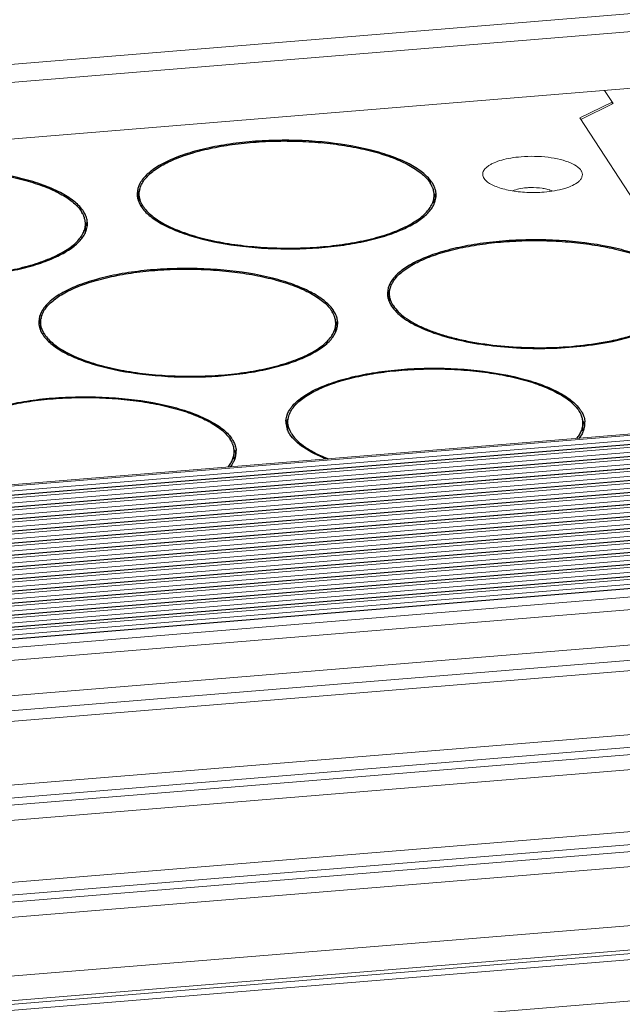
# Model space of a CAD drawing. Header units: millimetres. Extents: x 24895 to 26296, y -11704 to -10713.
# Tile 21 of 47: x 25956 to 25983, y -11367 to -11323. Entities that reach past the tile are written whole.
import ezdxf

# ---------------------------------------------------------------- set-up
doc = ezdxf.new("R2010")
doc.units = ezdxf.units.MM
doc.header["$LTSCALE"] = 50
doc.layers.get('0').update_dxf_attribs({"lineweight": 18})
doc.layers.add('02___PRT_ALL_AXES', color=7, linetype='Continuous')

msp = doc.modelspace()

# ---------------------------------------------------------------- linework, layer by layer
at = {"color": 7, "linetype": 'Continuous'}
for p, q in [((26186.991, -11305.824), (25774.426, -11339.645)), ((26187.491, -11306.59), (25774.926, -11340.411)), ((26180.962, -11309.673), (25782.941, -11342.302)), ((26201.594, -11323.471), (25789.028, -11357.292)), ((25789.066, -11357.35), (26201.631, -11323.529)), ((25789.118, -11357.569), (26201.684, -11323.748)), ((26201.889, -11323.925), (25789.324, -11357.745)), ((25789.399, -11357.861), (26201.964, -11324.04)), ((26201.868, -11323.908), (25789.422, -11357.719)), ((25789.452, -11358.08), (26202.017, -11324.259)), ((26202.223, -11324.435), (25789.657, -11358.256)), ((26202.201, -11324.419), (25789.755, -11358.23)), ((25789.732, -11358.371), (26202.298, -11324.55)), ((25789.785, -11358.591), (26202.35, -11324.77)), ((26202.556, -11324.946), (25789.991, -11358.767)), ((26202.534, -11324.929), (25790.088, -11358.741)), ((25790.066, -11358.882), (26202.631, -11325.061)), ((25790.118, -11359.101), (26202.683, -11325.281)), ((26202.889, -11325.457), (25790.324, -11359.278)), ((25790.399, -11359.393), (26202.964, -11325.572)), ((26202.867, -11325.44), (25790.422, -11359.251)), ((25790.529, -11359.606), (26203.016, -11325.791)), ((26203.222, -11325.967), (25790.657, -11359.788)), ((25790.732, -11359.903), (26203.297, -11326.082)), ((26203.2, -11325.951), (25790.755, -11359.762)), ((25790.862, -11360.116), (26203.35, -11326.302)), ((25982.26, -11325.962), (25982.642, -11326.547)), ((26203.555, -11326.478), (25790.99, -11360.299)), ((25791.065, -11360.414), (26203.63, -11326.593)), ((26203.534, -11326.462), (25791.088, -11360.273)), ((25982.596, -11326.478), (25981.145, -11327.193)), ((25981.19, -11327.263), (25982.642, -11326.547)), ((25982.596, -11326.57), (25982.596, -11326.478)), ((25791.196, -11360.627), (26203.683, -11326.813)), ((26203.889, -11326.989), (25791.323, -11360.81)), ((25791.398, -11360.925), (26203.964, -11327.104)), ((26203.867, -11326.972), (25791.421, -11360.783)), ((25981.145, -11327.193), (25984.065, -11331.669)), ((25791.529, -11361.138), (26204.016, -11327.323)), ((26204.222, -11327.499), (25791.657, -11361.32)), ((25791.732, -11361.435), (26204.297, -11327.614)), ((26204.2, -11327.483), (25791.755, -11361.294)), ((25791.862, -11361.649), (26204.349, -11327.834)), ((26204.555, -11328.01), (25791.99, -11361.831)), ((26204.533, -11327.994), (25792.088, -11361.805)), ((25792.065, -11361.946), (26204.63, -11328.125)), ((25792.195, -11362.159), (26204.683, -11328.345)), ((26204.888, -11328.521), (25792.323, -11362.342)), ((26204.866, -11328.504), (25792.421, -11362.315)), ((25792.398, -11362.457), (26204.963, -11328.636)), ((25792.529, -11362.67), (26205.016, -11328.855)), ((26205.221, -11329.031), (25792.656, -11362.852)), ((25792.731, -11362.967), (26205.297, -11329.147)), ((26205.2, -11329.015), (25792.754, -11362.826)), ((25792.862, -11363.181), (26205.349, -11329.366)), ((26205.555, -11329.542), (25792.989, -11363.363)), ((25793.065, -11363.478), (26205.63, -11329.657)), ((26205.533, -11329.526), (25793.087, -11363.337)), ((25793.195, -11363.691), (26205.682, -11329.877)), ((26205.866, -11330.036), (25793.301, -11363.857)), ((26205.888, -11330.053), (25793.323, -11363.874)), ((25793.55, -11364.222), (26206.115, -11330.401)), ((25793.908, -11364.771), (26206.25, -11330.968)), ((25794.888, -11366.272), (26206.392, -11332.538)), ((25795.306, -11366.914), (26206.307, -11333.221)), ((25795.599, -11367.363), (26204.899, -11333.81)), ((26206.67, -11336.524), (25797.124, -11370.098)), ((26206.805, -11337.091), (25797.294, -11370.662)), ((26206.833, -11337.405), (25797.38, -11370.971)), ((26206.748, -11338.088), (25797.537, -11371.634)), ((25797.984, -11374.377), (26207.061, -11340.842)), ((25798.052, -11374.949), (26207.196, -11341.409)), ((26207.224, -11341.723), (25798.078, -11375.263)), ((26207.139, -11342.405), (25798.139, -11375.934)), ((25798.375, -11378.553), (26207.364, -11345.025)), ((25798.472, -11379.641), (26207.521, -11346.109)), ((26207.509, -11346.274), (25798.487, -11379.805)), ((26207.417, -11346.55), (25798.511, -11380.071)), ((25798.676, -11381.905), (26207.153, -11348.419))]:
    msp.add_line(p, q, dxfattribs=at)
for points, knots in [([(25976.976, -11330.03), (25976.921, -11329.982), (25976.849, -11329.902), (25976.803, -11329.776), (25976.796, -11329.651), (25976.869, -11329.488), (25977.014, -11329.362), (25977.167, -11329.268), (25977.367, -11329.17), (25977.667, -11329.068), (25978.073, -11328.98), (25978.364, -11328.945), (25978.516, -11328.932)], [0, 0, 0, 0, 0.092168, 0.131283, 0.168472, 0.247355, 0.347146, 0.407402, 0.474674, 0.629027, 0.806355, 1, 1, 1, 1]), ([(25978.516, -11328.932), (25978.92, -11328.899), (25979.517, -11328.909), (25980.259, -11329.04), (25980.712, -11329.183), (25981.013, -11329.343), (25981.173, -11329.495), (25981.244, -11329.606), (25981.272, -11329.724), (25981.252, -11329.843), (25981.187, -11329.955), (25981.123, -11330.02), (25981.086, -11330.051)], [0, 0, 0, 0, 0.356257, 0.520483, 0.661473, 0.772491, 0.816532, 0.854084, 0.887576, 0.920699, 0.957272, 1, 1, 1, 1]), ([(25979.549, -11330.516), (25979.29, -11330.537), (25978.778, -11330.545), (25978.055, -11330.466), (25977.514, -11330.327), (25977.169, -11330.169), (25977.032, -11330.078), (25976.976, -11330.03)], [0, 0, 0, 0, 0.292169, 0.57402, 0.816701, 0.916501, 1, 1, 1, 1]), ([(25981.086, -11330.051), (25981.008, -11330.117), (25980.809, -11330.235), (25980.299, -11330.421), (25979.86, -11330.49), (25979.549, -11330.516)], [0, 0, 0, 0, 0.188145, 0.422768, 1, 1, 1, 1]), ([(25978.145, -11330.457), (25978.234, -11330.419), (25978.438, -11330.36), (25978.647, -11330.331), (25978.761, -11330.321)], [0, 0, 0, 0, 0.458924, 1, 1, 1, 1]), ([(25978.761, -11330.321), (25978.82, -11330.317), (25979.057, -11330.305), (25979.295, -11330.318), (25979.47, -11330.346)], [0, 0, 0, 0, 0.251244, 1, 1, 1, 1]), ([(25979.47, -11330.346), (25979.498, -11330.35), (25979.601, -11330.368), (25979.704, -11330.392), (25979.777, -11330.416)], [0, 0, 0, 0, 0.264347, 1, 1, 1, 1]), ([(25979.777, -11330.416), (25979.789, -11330.419), (25979.833, -11330.434), (25979.876, -11330.45), (25979.908, -11330.464)], [0, 0, 0, 0, 0.261505, 1, 1, 1, 1])]:
    msp.add_open_spline(points, degree=3, knots=knots, dxfattribs=at)
at = {"layer": '02___PRT_ALL_AXES', "color": 7, "linetype": 'Continuous'}
for p, q in [((25961.41, -11330.928), (25961.412, -11330.593)), ((25974.622, -11330.996), (25974.624, -11330.661)), ((25959.002, -11332.277), (25959.004, -11331.941)), ((25972.623, -11335.389), (25972.624, -11335.054)), ((25957.003, -11336.67), (25957.004, -11336.334)), ((25970.214, -11336.738), (25970.216, -11336.402)), ((25968.075, -11341.142), (25968.076, -11340.807)), ((25981.286, -11341.21), (25981.288, -11340.875)), ((25965.666, -11342.491), (25965.668, -11342.155))]:
    msp.add_line(p, q, dxfattribs=at)
for centre, radius, start, end in [((25973.367, -11330.805), 1.287, 28.6776, 33.1871), ((25973.333, -11330.875), 1.432, 33.1334, 35.1147), ((25962.205, -11330.597), 0.883, 178.3207, 179.7263), ((25962.206, -11330.597), 0.884, 179.7287, 183.8061), ((25962.222, -11330.596), 0.9, 183.8206, 189.0389), ((25962.261, -11330.873), 0.941, 163.6201, 171.6151), ((25962.308, -11330.886), 0.99, 162.3529, 163.6651), ((25973.618, -11330.686), 1.01, 17.9254, 19.7633), ((25973.749, -11330.656), 0.875, 359.7076, 4.2131), ((25973.686, -11330.958), 1.031, 17.049, 20.859), ((25973.725, -11330.945), 0.989, 15.2991, 17.0329), ((25973.768, -11330.934), 0.945, 9.0628, 15.3277), ((25973.82, -11330.656), 0.894, 351.6597, 358.3023), ((25973.83, -11330.657), 0.884, 359.7287, 3.8061), ((25973.831, -11330.657), 0.883, 358.3198, 359.7263), ((25962.266, -11330.588), 0.945, 189.0628, 195.3277), ((25962.323, -11330.573), 1.004, 195.3126, 199.0309), ((25962.361, -11330.56), 1.044, 199.0182, 200.5531), ((25962.723, -11330.415), 1.351, 211.705, 213.1278), ((25973.748, -11330.992), 0.874, 356.2387, 359.7005), ((25973.7, -11330.627), 1.017, 338.6003, 343.6344), ((25973.773, -11330.649), 0.941, 343.6201, 351.6151), ((25957.747, -11332.085), 1.287, 28.6776, 33.1871), ((25957.713, -11332.156), 1.432, 33.1334, 35.1147), ((25957.997, -11331.967), 1.01, 17.9254, 19.7633), ((25958.129, -11331.937), 0.875, 359.7076, 4.2131), ((25958.066, -11332.238), 1.031, 17.049, 20.859), ((25958.105, -11332.226), 0.989, 15.2991, 17.0329), ((25958.148, -11332.214), 0.945, 9.0628, 15.3277), ((25958.2, -11331.937), 0.894, 351.6597, 358.3023), ((25958.21, -11331.937), 0.884, 359.7287, 3.8061), ((25958.211, -11331.937), 0.883, 358.3198, 359.7263), ((25958.128, -11332.272), 0.874, 356.2387, 359.7005), ((25958.08, -11331.908), 1.017, 338.6003, 343.6344), ((25958.153, -11331.929), 0.941, 343.6201, 351.6151), ((25973.417, -11335.058), 0.883, 178.3207, 179.7263), ((25973.418, -11335.058), 0.884, 179.7287, 183.8061), ((25973.434, -11335.056), 0.9, 183.8206, 189.0389), ((25973.473, -11335.334), 0.941, 163.6201, 171.6151), ((25973.52, -11335.347), 0.99, 162.3529, 163.6651), ((25973.479, -11335.049), 0.945, 189.0628, 195.3277), ((25973.535, -11335.034), 1.004, 195.3126, 199.0309), ((25973.573, -11335.021), 1.044, 199.0182, 200.5531), ((25968.96, -11336.546), 1.287, 28.6776, 33.1871), ((25968.925, -11336.617), 1.432, 33.1334, 35.1147), ((25973.935, -11334.876), 1.351, 211.705, 213.1278), ((25957.797, -11336.338), 0.883, 178.3207, 179.7263), ((25957.798, -11336.338), 0.884, 179.7287, 183.8061), ((25957.814, -11336.337), 0.9, 183.8206, 189.0389), ((25957.853, -11336.615), 0.941, 163.6201, 171.6151), ((25957.9, -11336.628), 0.99, 162.3529, 163.6651), ((25969.21, -11336.428), 1.01, 17.9254, 19.7633), ((25969.341, -11336.398), 0.875, 359.7076, 4.2131), ((25969.278, -11336.699), 1.031, 17.049, 20.859), ((25969.317, -11336.687), 0.989, 15.2991, 17.0329), ((25969.36, -11336.675), 0.945, 9.0628, 15.3277), ((25969.412, -11336.398), 0.894, 351.6597, 358.3023), ((25969.422, -11336.398), 0.884, 359.7287, 3.8061), ((25969.423, -11336.398), 0.883, 358.3198, 359.7263), ((25957.859, -11336.329), 0.945, 189.0628, 195.3277), ((25957.915, -11336.314), 1.004, 195.3126, 199.0309), ((25957.953, -11336.301), 1.044, 199.0182, 200.5531), ((25958.315, -11336.157), 1.351, 211.705, 213.1278), ((25969.22, -11336.341), 1.095, 334.7192, 338.6066), ((25969.34, -11336.733), 0.874, 356.2387, 359.7005), ((25969.292, -11336.369), 1.017, 338.6003, 343.6344), ((25969.366, -11336.39), 0.941, 343.6201, 351.6151), ((25980.032, -11341.018), 1.287, 28.6776, 33.1871), ((25979.997, -11341.089), 1.432, 33.1334, 35.1147), ((25968.869, -11340.811), 0.883, 178.3207, 179.7263), ((25968.87, -11340.811), 0.884, 179.7287, 183.8061), ((25968.886, -11340.809), 0.9, 183.8206, 189.0389), ((25968.926, -11341.087), 0.941, 163.6201, 171.6151), ((25968.972, -11341.1), 0.99, 162.3529, 163.6651), ((25980.282, -11340.9), 1.01, 17.9254, 19.7633), ((25980.413, -11340.87), 0.875, 359.7076, 4.2131), ((25980.35, -11341.171), 1.031, 17.049, 20.859), ((25980.389, -11341.159), 0.989, 15.2991, 17.0329), ((25980.494, -11340.871), 0.884, 359.7287, 3.8061), ((25980.495, -11340.871), 0.883, 358.3198, 359.7263), ((25968.931, -11340.802), 0.945, 189.0628, 195.3277), ((25968.987, -11340.787), 1.004, 195.3126, 199.0309), ((25969.026, -11340.774), 1.044, 199.0182, 200.5531), ((25980.296, -11340.815), 1.091, 335.1497, 338.6118), ((25980.364, -11340.841), 1.017, 338.6003, 343.6344), ((25980.438, -11340.863), 0.941, 343.6201, 351.6151), ((25980.432, -11341.148), 0.945, 9.0628, 15.3277), ((25980.484, -11340.87), 0.894, 351.6597, 358.3023), ((25964.412, -11342.299), 1.287, 28.6776, 33.1871), ((25964.377, -11342.37), 1.432, 33.1334, 35.1147), ((25969.387, -11340.629), 1.351, 211.705, 213.1278), ((25964.662, -11342.181), 1.01, 17.9254, 19.7633), ((25964.793, -11342.151), 0.875, 359.7076, 4.2131), ((25964.73, -11342.452), 1.031, 17.049, 20.859), ((25964.769, -11342.44), 0.989, 15.2991, 17.0329), ((25964.812, -11342.428), 0.945, 9.0628, 15.3277), ((25964.864, -11342.151), 0.894, 351.6597, 358.3023), ((25964.874, -11342.151), 0.884, 359.7287, 3.8061), ((25964.875, -11342.151), 0.883, 358.3198, 359.7263), ((25964.676, -11342.095), 1.091, 335.1086, 338.6113), ((25964.744, -11342.122), 1.017, 338.6003, 343.6344), ((25964.818, -11342.143), 0.941, 343.6201, 351.6151)]:
    msp.add_arc(centre, radius, start, end, dxfattribs=at)
for points, knots in [([(25974.504, -11330.052), (25974.394, -11329.894), (25974.081, -11329.59), (25973.472, -11329.217), (25972.693, -11328.888), (25971.402, -11328.503), (25969.555, -11328.215), (25967.619, -11328.165), (25966.056, -11328.278), (25964.951, -11328.435), (25963.944, -11328.661), (25963.065, -11328.948), (25962.341, -11329.287), (25961.792, -11329.669), (25961.427, -11330.093), (25961.327, -11330.421), (25961.322, -11330.571)], [0, 0, 0, 0, 0.039993, 0.089203, 0.147831, 0.21504, 0.368754, 0.534561, 0.616306, 0.69421, 0.766195, 0.830498, 0.885835, 0.931671, 0.968749, 1, 1, 1, 1]), ([(25961.541, -11330.126), (25961.621, -11329.981), (25961.795, -11329.776), (25962.08, -11329.542), (25962.346, -11329.365), (25962.653, -11329.197), (25963.13, -11328.979), (25963.814, -11328.742), (25964.725, -11328.518), (25965.729, -11328.352), (25966.798, -11328.25), (25967.901, -11328.214), (25969.008, -11328.246), (25970.086, -11328.344), (25971.106, -11328.505), (25972.039, -11328.726), (25972.745, -11328.96), (25973.242, -11329.176), (25973.565, -11329.342), (25973.849, -11329.518), (25974.157, -11329.752), (25974.35, -11329.954), (25974.445, -11330.1)], [0, 0, 0, 0, 0.036003, 0.05695, 0.080032, 0.10529, 0.132701, 0.193632, 0.261842, 0.335892, 0.414065, 0.494462, 0.575093, 0.653959, 0.729134, 0.798848, 0.861587, 0.889981, 0.916251, 0.940348, 0.96228, 1, 1, 1, 1]), ([(25958.884, -11331.332), (25958.774, -11331.175), (25958.461, -11330.871), (25957.851, -11330.498), (25957.073, -11330.168), (25955.782, -11329.784), (25953.935, -11329.495), (25951.999, -11329.446), (25950.436, -11329.558), (25949.331, -11329.716), (25948.324, -11329.942), (25947.445, -11330.228), (25946.721, -11330.567), (25946.172, -11330.95), (25945.807, -11331.373), (25945.707, -11331.701), (25945.702, -11331.851)], [0, 0, 0, 0, 0.039993, 0.089203, 0.147831, 0.21504, 0.368754, 0.534561, 0.616306, 0.69421, 0.766195, 0.830498, 0.885835, 0.931671, 0.968749, 1, 1, 1, 1]), ([(25945.921, -11331.407), (25946.001, -11331.261), (25946.175, -11331.057), (25946.46, -11330.822), (25946.726, -11330.645), (25947.033, -11330.477), (25947.51, -11330.259), (25948.194, -11330.022), (25949.105, -11329.798), (25950.109, -11329.633), (25951.178, -11329.531), (25952.281, -11329.495), (25953.388, -11329.526), (25954.466, -11329.624), (25955.486, -11329.786), (25956.419, -11330.006), (25957.125, -11330.241), (25957.622, -11330.456), (25957.945, -11330.623), (25958.229, -11330.799), (25958.536, -11331.032), (25958.73, -11331.235), (25958.825, -11331.381)], [0, 0, 0, 0, 0.036003, 0.05695, 0.080032, 0.10529, 0.132701, 0.193632, 0.261842, 0.335892, 0.414065, 0.494462, 0.575093, 0.653959, 0.729134, 0.798848, 0.861587, 0.889981, 0.916251, 0.940348, 0.96228, 1, 1, 1, 1]), ([(25961.432, -11330.409), (25961.438, -11330.385), (25961.463, -11330.287), (25961.504, -11330.193), (25961.541, -11330.126)], [0, 0, 0, 0, 0.242133, 1, 1, 1, 1]), ([(25974.568, -11330.345), (25974.563, -11330.332), (25974.543, -11330.278), (25974.518, -11330.225), (25974.497, -11330.187)], [0, 0, 0, 0, 0.244634, 1, 1, 1, 1]), ([(25974.653, -11330.329), (25974.645, -11330.309), (25974.612, -11330.227), (25974.569, -11330.149), (25974.532, -11330.093)], [0, 0, 0, 0, 0.241712, 1, 1, 1, 1]), ([(25961.435, -11330.417), (25961.428, -11330.431), (25961.401, -11330.486), (25961.379, -11330.543), (25961.365, -11330.586)], [0, 0, 0, 0, 0.255838, 1, 1, 1, 1]), ([(25961.412, -11330.593), (25961.412, -11330.577), (25961.414, -11330.516), (25961.423, -11330.454), (25961.432, -11330.409)], [0, 0, 0, 0, 0.248676, 1, 1, 1, 1]), ([(25961.573, -11331.125), (25961.522, -11331.043), (25961.441, -11330.871), (25961.412, -11330.683), (25961.412, -11330.593)], [0, 0, 0, 0, 0.51844, 1, 1, 1, 1]), ([(25961.591, -11331.154), (25961.64, -11331.228), (25961.758, -11331.376), (25961.978, -11331.58), (25962.246, -11331.776), (25962.562, -11331.962), (25962.921, -11332.137), (25963.475, -11332.361), (25964.26, -11332.6), (25965.293, -11332.816), (25966.414, -11332.962), (25967.587, -11333.034), (25968.775, -11333.029), (25969.937, -11332.947), (25971.038, -11332.791), (25971.895, -11332.598), (25972.52, -11332.409), (25972.939, -11332.256), (25973.318, -11332.089), (25973.654, -11331.911), (25973.943, -11331.722), (25974.185, -11331.524), (25974.377, -11331.318), (25974.517, -11331.104), (25974.603, -11330.885), (25974.624, -11330.734), (25974.624, -11330.661)], [0, 0, 0, 0, 0.018662, 0.039448, 0.06256, 0.088083, 0.116008, 0.146261, 0.213173, 0.287377, 0.366958, 0.449726, 0.533334, 0.615398, 0.693607, 0.765835, 0.799139, 0.830307, 0.859194, 0.885702, 0.909794, 0.931512, 0.951006, 0.968572, 0.984682, 1, 1, 1, 1]), ([(25974.622, -11330.592), (25974.62, -11330.574), (25974.613, -11330.501), (25974.596, -11330.428), (25974.579, -11330.376)], [0, 0, 0, 0, 0.246657, 1, 1, 1, 1]), ([(25974.712, -11330.598), (25974.711, -11330.576), (25974.701, -11330.484), (25974.677, -11330.394), (25974.653, -11330.329)], [0, 0, 0, 0, 0.245626, 1, 1, 1, 1]), ([(25961.384, -11330.926), (25961.391, -11330.946), (25961.425, -11331.028), (25961.467, -11331.105), (25961.504, -11331.161)], [0, 0, 0, 0, 0.241755, 1, 1, 1, 1]), ([(25961.504, -11331.161), (25961.602, -11331.312), (25961.885, -11331.606), (25962.443, -11331.971), (25963.16, -11332.297), (25964.362, -11332.687), (25966.104, -11332.998), (25968.317, -11333.105), (25970.181, -11332.971), (25971.577, -11332.719), (25972.492, -11332.473), (25973.278, -11332.176), (25973.912, -11331.833), (25974.38, -11331.453), (25974.589, -11331.149), (25974.647, -11330.999)], [0, 0, 0, 0, 0.038196, 0.084944, 0.140602, 0.204567, 0.351998, 0.513562, 0.672794, 0.746475, 0.813759, 0.873222, 0.923943, 0.965796, 1, 1, 1, 1]), ([(25958.948, -11331.625), (25958.943, -11331.612), (25958.923, -11331.558), (25958.898, -11331.506), (25958.877, -11331.467)], [0, 0, 0, 0, 0.244634, 1, 1, 1, 1]), ([(25959.033, -11331.609), (25959.025, -11331.589), (25958.992, -11331.507), (25958.949, -11331.43), (25958.912, -11331.373)], [0, 0, 0, 0, 0.241712, 1, 1, 1, 1]), ([(25959.092, -11331.879), (25959.09, -11331.856), (25959.081, -11331.765), (25959.057, -11331.675), (25959.033, -11331.609)], [0, 0, 0, 0, 0.245626, 1, 1, 1, 1]), ([(25945.971, -11332.434), (25946.02, -11332.509), (25946.138, -11332.657), (25946.358, -11332.861), (25946.626, -11333.056), (25946.942, -11333.242), (25947.301, -11333.417), (25947.855, -11333.642), (25948.64, -11333.881), (25949.673, -11334.097), (25950.794, -11334.243), (25951.967, -11334.314), (25953.155, -11334.309), (25954.317, -11334.227), (25955.418, -11334.071), (25956.275, -11333.879), (25956.9, -11333.689), (25957.319, -11333.536), (25957.698, -11333.37), (25958.034, -11333.192), (25958.323, -11333.003), (25958.565, -11332.805), (25958.757, -11332.598), (25958.897, -11332.385), (25958.983, -11332.165), (25959.004, -11332.015), (25959.004, -11331.941)], [0, 0, 0, 0, 0.018662, 0.039448, 0.06256, 0.088083, 0.116008, 0.146261, 0.213173, 0.287377, 0.366958, 0.449726, 0.533334, 0.615398, 0.693607, 0.765835, 0.799139, 0.830307, 0.859194, 0.885702, 0.909794, 0.931512, 0.951006, 0.968572, 0.984682, 1, 1, 1, 1]), ([(25959.002, -11331.873), (25959, -11331.855), (25958.993, -11331.781), (25958.976, -11331.709), (25958.959, -11331.656)], [0, 0, 0, 0, 0.246657, 1, 1, 1, 1]), ([(25945.884, -11332.441), (25945.982, -11332.592), (25946.265, -11332.886), (25946.823, -11333.252), (25947.54, -11333.578), (25948.742, -11333.967), (25950.484, -11334.278), (25952.697, -11334.386), (25954.561, -11334.252), (25955.957, -11333.999), (25956.872, -11333.754), (25957.658, -11333.456), (25958.292, -11333.113), (25958.76, -11332.734), (25958.969, -11332.43), (25959.027, -11332.279)], [0, 0, 0, 0, 0.038196, 0.084944, 0.140602, 0.204567, 0.351998, 0.513562, 0.672794, 0.746475, 0.813759, 0.873222, 0.923943, 0.965796, 1, 1, 1, 1]), ([(25985.717, -11334.513), (25985.606, -11334.355), (25985.293, -11334.051), (25984.684, -11333.678), (25983.906, -11333.348), (25982.614, -11332.964), (25980.767, -11332.676), (25978.831, -11332.626), (25977.268, -11332.739), (25976.163, -11332.896), (25975.156, -11333.122), (25974.277, -11333.409), (25973.554, -11333.747), (25973.004, -11334.13), (25972.64, -11334.554), (25972.539, -11334.882), (25972.535, -11335.032)], [0, 0, 0, 0, 0.039993, 0.089203, 0.147831, 0.21504, 0.368754, 0.534561, 0.616306, 0.69421, 0.766195, 0.830498, 0.885835, 0.931671, 0.968749, 1, 1, 1, 1]), ([(25972.753, -11334.587), (25972.833, -11334.442), (25973.007, -11334.237), (25973.292, -11334.003), (25973.559, -11333.826), (25973.865, -11333.658), (25974.342, -11333.44), (25975.026, -11333.202), (25975.937, -11332.979), (25976.941, -11332.813), (25978.01, -11332.711), (25979.113, -11332.675), (25980.22, -11332.707), (25981.298, -11332.805), (25982.319, -11332.966), (25983.251, -11333.187), (25983.957, -11333.421), (25984.454, -11333.637), (25984.777, -11333.803), (25985.061, -11333.979), (25985.369, -11334.213), (25985.562, -11334.415), (25985.657, -11334.561)], [0, 0, 0, 0, 0.036003, 0.05695, 0.080032, 0.10529, 0.132701, 0.193632, 0.261842, 0.335892, 0.414065, 0.494462, 0.575093, 0.653959, 0.729134, 0.798848, 0.861587, 0.889981, 0.916251, 0.940348, 0.96228, 1, 1, 1, 1]), ([(25970.097, -11335.793), (25969.986, -11335.636), (25969.673, -11335.332), (25969.064, -11334.959), (25968.286, -11334.629), (25966.994, -11334.245), (25965.147, -11333.956), (25963.211, -11333.907), (25961.648, -11334.019), (25960.543, -11334.177), (25959.536, -11334.402), (25958.657, -11334.689), (25957.934, -11335.028), (25957.384, -11335.411), (25957.02, -11335.834), (25956.919, -11336.162), (25956.915, -11336.312)], [0, 0, 0, 0, 0.039993, 0.089203, 0.147831, 0.21504, 0.368754, 0.534561, 0.616306, 0.69421, 0.766195, 0.830498, 0.885835, 0.931671, 0.968749, 1, 1, 1, 1]), ([(25957.133, -11335.868), (25957.213, -11335.722), (25957.387, -11335.518), (25957.672, -11335.283), (25957.939, -11335.106), (25958.245, -11334.938), (25958.722, -11334.72), (25959.406, -11334.483), (25960.317, -11334.259), (25961.321, -11334.094), (25962.39, -11333.992), (25963.493, -11333.956), (25964.6, -11333.987), (25965.678, -11334.085), (25966.699, -11334.247), (25967.631, -11334.467), (25968.337, -11334.702), (25968.834, -11334.917), (25969.157, -11335.084), (25969.441, -11335.26), (25969.749, -11335.493), (25969.942, -11335.696), (25970.037, -11335.841)], [0, 0, 0, 0, 0.036003, 0.05695, 0.080032, 0.10529, 0.132701, 0.193632, 0.261842, 0.335892, 0.414065, 0.494462, 0.575093, 0.653959, 0.729134, 0.798848, 0.861587, 0.889981, 0.916251, 0.940348, 0.96228, 1, 1, 1, 1]), ([(25972.645, -11334.87), (25972.65, -11334.846), (25972.675, -11334.748), (25972.716, -11334.654), (25972.753, -11334.587)], [0, 0, 0, 0, 0.242133, 1, 1, 1, 1]), ([(25972.648, -11334.878), (25972.64, -11334.892), (25972.613, -11334.947), (25972.591, -11335.004), (25972.577, -11335.047)], [0, 0, 0, 0, 0.255838, 1, 1, 1, 1]), ([(25972.624, -11335.054), (25972.624, -11335.038), (25972.626, -11334.977), (25972.635, -11334.915), (25972.645, -11334.87)], [0, 0, 0, 0, 0.248676, 1, 1, 1, 1]), ([(25972.786, -11335.586), (25972.735, -11335.504), (25972.653, -11335.332), (25972.624, -11335.144), (25972.624, -11335.054)], [0, 0, 0, 0, 0.51844, 1, 1, 1, 1]), ([(25982.37, -11337.214), (25982.622, -11337.166), (25983.103, -11337.059), (25983.781, -11336.859), (25984.378, -11336.627), (25984.885, -11336.368), (25985.238, -11336.124), (25985.463, -11335.917), (25985.635, -11335.72), (25985.761, -11335.507), (25985.825, -11335.285), (25985.836, -11335.176), (25985.836, -11335.122)], [0, 0, 0, 0, 0.178923, 0.344153, 0.493684, 0.626136, 0.741016, 0.792121, 0.839303, 0.923586, 0.962336, 1, 1, 1, 1]), ([(25972.596, -11335.387), (25972.603, -11335.407), (25972.637, -11335.489), (25972.68, -11335.566), (25972.716, -11335.622)], [0, 0, 0, 0, 0.241755, 1, 1, 1, 1]), ([(25981.89, -11337.333), (25982.371, -11337.26), (25983.258, -11337.08), (25984.285, -11336.732), (25984.954, -11336.388), (25985.435, -11336.062), (25985.724, -11335.753), (25985.83, -11335.528)], [0, 0, 0, 0, 0.327463, 0.607938, 0.727325, 0.832031, 1, 1, 1, 1]), ([(25957.025, -11336.151), (25957.03, -11336.127), (25957.055, -11336.029), (25957.096, -11335.935), (25957.133, -11335.868)], [0, 0, 0, 0, 0.242133, 1, 1, 1, 1]), ([(25970.16, -11336.086), (25970.156, -11336.073), (25970.135, -11336.019), (25970.11, -11335.967), (25970.089, -11335.928)], [0, 0, 0, 0, 0.244634, 1, 1, 1, 1]), ([(25970.245, -11336.07), (25970.238, -11336.05), (25970.204, -11335.968), (25970.161, -11335.89), (25970.124, -11335.834)], [0, 0, 0, 0, 0.241712, 1, 1, 1, 1]), ([(25972.716, -11335.622), (25972.844, -11335.818), (25973.241, -11336.192), (25974.03, -11336.627), (25975.053, -11336.995), (25976.267, -11337.278), (25977.619, -11337.462), (25979.045, -11337.539), (25980.48, -11337.504), (25981.428, -11337.404), (25981.89, -11337.333)], [0, 0, 0, 0, 0.072766, 0.165962, 0.279453, 0.410184, 0.553462, 0.703625, 0.854535, 1, 1, 1, 1]), ([(25972.804, -11335.615), (25972.866, -11335.71), (25973.025, -11335.899), (25973.328, -11336.151), (25973.706, -11336.389), (25974.156, -11336.61), (25974.671, -11336.812), (25975.245, -11336.991), (25975.87, -11337.146), (25976.781, -11337.321), (25977.988, -11337.461), (25979.472, -11337.509), (25980.944, -11337.436), (25981.907, -11337.303), (25982.37, -11337.214)], [0, 0, 0, 0, 0.034072, 0.07311, 0.117554, 0.167469, 0.222655, 0.282726, 0.347153, 0.415303, 0.559812, 0.70994, 0.858902, 1, 1, 1, 1]), ([(25957.028, -11336.159), (25957.02, -11336.172), (25956.993, -11336.227), (25956.971, -11336.284), (25956.957, -11336.328)], [0, 0, 0, 0, 0.255838, 1, 1, 1, 1]), ([(25957.004, -11336.334), (25957.004, -11336.319), (25957.006, -11336.257), (25957.015, -11336.196), (25957.025, -11336.151)], [0, 0, 0, 0, 0.248676, 1, 1, 1, 1]), ([(25957.166, -11336.867), (25957.115, -11336.784), (25957.033, -11336.613), (25957.004, -11336.424), (25957.004, -11336.334)], [0, 0, 0, 0, 0.51844, 1, 1, 1, 1]), ([(25957.184, -11336.895), (25957.232, -11336.97), (25957.351, -11337.118), (25957.57, -11337.322), (25957.839, -11337.517), (25958.154, -11337.703), (25958.514, -11337.878), (25959.068, -11338.103), (25959.852, -11338.342), (25960.885, -11338.558), (25962.006, -11338.704), (25963.179, -11338.775), (25964.367, -11338.77), (25965.529, -11338.688), (25966.63, -11338.532), (25967.487, -11338.34), (25968.112, -11338.15), (25968.531, -11337.997), (25968.91, -11337.831), (25969.246, -11337.653), (25969.536, -11337.464), (25969.777, -11337.266), (25969.969, -11337.059), (25970.109, -11336.846), (25970.196, -11336.626), (25970.216, -11336.476), (25970.216, -11336.402)], [0, 0, 0, 0, 0.018662, 0.039448, 0.06256, 0.088083, 0.116008, 0.146261, 0.213173, 0.287377, 0.366958, 0.449726, 0.533334, 0.615398, 0.693607, 0.765835, 0.799139, 0.830307, 0.859194, 0.885702, 0.909794, 0.931512, 0.951006, 0.968572, 0.984682, 1, 1, 1, 1]), ([(25970.214, -11336.334), (25970.212, -11336.315), (25970.205, -11336.242), (25970.188, -11336.17), (25970.171, -11336.117)], [0, 0, 0, 0, 0.246657, 1, 1, 1, 1]), ([(25970.304, -11336.34), (25970.303, -11336.317), (25970.293, -11336.225), (25970.269, -11336.135), (25970.245, -11336.07)], [0, 0, 0, 0, 0.245626, 1, 1, 1, 1]), ([(25956.976, -11336.668), (25956.983, -11336.688), (25957.017, -11336.769), (25957.06, -11336.846), (25957.096, -11336.902)], [0, 0, 0, 0, 0.241755, 1, 1, 1, 1]), ([(25957.096, -11336.902), (25957.193, -11337.052), (25957.472, -11337.343), (25958.021, -11337.705), (25958.728, -11338.029), (25959.911, -11338.417), (25961.628, -11338.731), (25963.817, -11338.847), (25965.666, -11338.724), (25967.059, -11338.484), (25967.979, -11338.248), (25968.774, -11337.959), (25969.423, -11337.625), (25969.912, -11337.255), (25970.14, -11336.957), (25970.21, -11336.808)], [0, 0, 0, 0, 0.037961, 0.084334, 0.139485, 0.202846, 0.348976, 0.509502, 0.668409, 0.742302, 0.810077, 0.8703, 0.921999, 0.964918, 1, 1, 1, 1]), ([(25967.987, -11340.785), (25967.991, -11340.634), (25968.092, -11340.307), (25968.456, -11339.883), (25969.006, -11339.5), (25969.73, -11339.162), (25970.608, -11338.875), (25971.615, -11338.649), (25972.72, -11338.491), (25974.283, -11338.379), (25976.219, -11338.429), (25978.066, -11338.717), (25979.358, -11339.101), (25980.136, -11339.431), (25980.745, -11339.804), (25981.058, -11340.108), (25981.169, -11340.266)], [0, 0, 0, 0, 0.031251, 0.068329, 0.114165, 0.169502, 0.233805, 0.30579, 0.383694, 0.465439, 0.631246, 0.78496, 0.852169, 0.910797, 0.960007, 1, 1, 1, 1]), ([(25968.205, -11340.34), (25968.285, -11340.195), (25968.459, -11339.99), (25968.744, -11339.756), (25969.011, -11339.579), (25969.317, -11339.411), (25969.794, -11339.193), (25970.478, -11338.955), (25971.389, -11338.731), (25972.393, -11338.566), (25973.462, -11338.464), (25974.565, -11338.428), (25975.672, -11338.46), (25976.75, -11338.558), (25977.771, -11338.719), (25978.703, -11338.94), (25979.409, -11339.174), (25979.906, -11339.39), (25980.229, -11339.556), (25980.513, -11339.732), (25980.821, -11339.965), (25981.014, -11340.168), (25981.109, -11340.314)], [0, 0, 0, 0, 0.036003, 0.05695, 0.080032, 0.10529, 0.132701, 0.193632, 0.261842, 0.335892, 0.414065, 0.494462, 0.575093, 0.653959, 0.729134, 0.798848, 0.861587, 0.889981, 0.916251, 0.940348, 0.96228, 1, 1, 1, 1]), ([(25952.367, -11342.065), (25952.371, -11341.915), (25952.472, -11341.587), (25952.836, -11341.164), (25953.386, -11340.781), (25954.109, -11340.442), (25954.988, -11340.155), (25955.995, -11339.93), (25957.1, -11339.772), (25958.663, -11339.66), (25960.599, -11339.709), (25962.446, -11339.997), (25963.738, -11340.382), (25964.516, -11340.712), (25965.125, -11341.085), (25965.438, -11341.389), (25965.549, -11341.546)], [0, 0, 0, 0, 0.031251, 0.068329, 0.114165, 0.169502, 0.233805, 0.30579, 0.383694, 0.465439, 0.631246, 0.78496, 0.852169, 0.910797, 0.960007, 1, 1, 1, 1]), ([(25952.585, -11341.621), (25952.665, -11341.475), (25952.839, -11341.271), (25953.124, -11341.036), (25953.391, -11340.859), (25953.697, -11340.691), (25954.174, -11340.473), (25954.858, -11340.236), (25955.769, -11340.012), (25956.773, -11339.847), (25957.842, -11339.744), (25958.945, -11339.709), (25960.052, -11339.74), (25961.13, -11339.838), (25962.151, -11340), (25963.083, -11340.22), (25963.789, -11340.455), (25964.286, -11340.67), (25964.609, -11340.837), (25964.893, -11341.013), (25965.201, -11341.246), (25965.394, -11341.449), (25965.489, -11341.594)], [0, 0, 0, 0, 0.036003, 0.05695, 0.080032, 0.10529, 0.132701, 0.193632, 0.261842, 0.335892, 0.414065, 0.494462, 0.575093, 0.653959, 0.729134, 0.798848, 0.861587, 0.889981, 0.916251, 0.940348, 0.96228, 1, 1, 1, 1]), ([(25968.097, -11340.623), (25968.102, -11340.599), (25968.127, -11340.501), (25968.168, -11340.407), (25968.205, -11340.34)], [0, 0, 0, 0, 0.242133, 1, 1, 1, 1]), ([(25981.232, -11340.559), (25981.228, -11340.545), (25981.207, -11340.491), (25981.182, -11340.439), (25981.161, -11340.401)], [0, 0, 0, 0, 0.244634, 1, 1, 1, 1]), ([(25981.196, -11340.307), (25981.209, -11340.326), (25981.256, -11340.401), (25981.294, -11340.481), (25981.317, -11340.543)], [0, 0, 0, 0, 0.259263, 1, 1, 1, 1]), ([(25968.029, -11340.8), (25968.034, -11340.786), (25968.054, -11340.728), (25968.078, -11340.672), (25968.1, -11340.631)], [0, 0, 0, 0, 0.244765, 1, 1, 1, 1]), ([(25968.076, -11340.807), (25968.076, -11340.791), (25968.078, -11340.73), (25968.087, -11340.668), (25968.097, -11340.623)], [0, 0, 0, 0, 0.248676, 1, 1, 1, 1]), ([(25968.238, -11341.339), (25968.187, -11341.257), (25968.105, -11341.085), (25968.076, -11340.897), (25968.076, -11340.807)], [0, 0, 0, 0, 0.51844, 1, 1, 1, 1]), ([(25981.012, -11341.556), (25981.056, -11341.503), (25981.133, -11341.396), (25981.222, -11341.225), (25981.275, -11341.051), (25981.288, -11340.933), (25981.288, -11340.875)], [0, 0, 0, 0, 0.274207, 0.528389, 0.76804, 1, 1, 1, 1]), ([(25981.286, -11340.806), (25981.284, -11340.788), (25981.277, -11340.715), (25981.26, -11340.642), (25981.243, -11340.589)], [0, 0, 0, 0, 0.246657, 1, 1, 1, 1]), ([(25981.317, -11340.543), (25981.325, -11340.565), (25981.355, -11340.652), (25981.372, -11340.744), (25981.376, -11340.812)], [0, 0, 0, 0, 0.256131, 1, 1, 1, 1]), ([(25968.168, -11341.375), (25968.156, -11341.356), (25968.109, -11341.281), (25968.071, -11341.201), (25968.048, -11341.14)], [0, 0, 0, 0, 0.259205, 1, 1, 1, 1]), ([(25981.286, -11341.273), (25981.275, -11341.297), (25981.225, -11341.396), (25981.162, -11341.487), (25981.109, -11341.553)], [0, 0, 0, 0, 0.23872, 1, 1, 1, 1]), ([(25965.612, -11341.839), (25965.608, -11341.826), (25965.587, -11341.772), (25965.562, -11341.72), (25965.541, -11341.681)], [0, 0, 0, 0, 0.244634, 1, 1, 1, 1]), ([(25965.576, -11341.587), (25965.589, -11341.606), (25965.635, -11341.682), (25965.674, -11341.762), (25965.697, -11341.823)], [0, 0, 0, 0, 0.259263, 1, 1, 1, 1]), ([(25969.79, -11342.481), (25969.439, -11342.343), (25968.954, -11342.111), (25968.43, -11341.702), (25968.24, -11341.485), (25968.168, -11341.375)], [0, 0, 0, 0, 0.5694, 0.801264, 1, 1, 1, 1]), ([(25968.256, -11341.368), (25968.327, -11341.478), (25968.517, -11341.694), (25968.884, -11341.979), (25969.347, -11342.244), (25969.694, -11342.396), (25969.881, -11342.469)], [0, 0, 0, 0, 0.198197, 0.429646, 0.697013, 1, 1, 1, 1]), ([(25965.392, -11342.837), (25965.435, -11342.784), (25965.513, -11342.677), (25965.601, -11342.505), (25965.655, -11342.331), (25965.668, -11342.213), (25965.668, -11342.155)], [0, 0, 0, 0, 0.274207, 0.528389, 0.76804, 1, 1, 1, 1]), ([(25965.666, -11342.087), (25965.664, -11342.068), (25965.657, -11341.995), (25965.64, -11341.923), (25965.623, -11341.87)], [0, 0, 0, 0, 0.246657, 1, 1, 1, 1]), ([(25965.697, -11341.823), (25965.705, -11341.845), (25965.735, -11341.933), (25965.752, -11342.024), (25965.756, -11342.093)], [0, 0, 0, 0, 0.256131, 1, 1, 1, 1]), ([(25965.665, -11342.554), (25965.654, -11342.578), (25965.605, -11342.677), (25965.541, -11342.768), (25965.489, -11342.833)], [0, 0, 0, 0, 0.238743, 1, 1, 1, 1])]:
    msp.add_open_spline(points, degree=3, knots=knots, dxfattribs=at)

doc.saveas('drawing.dxf')
